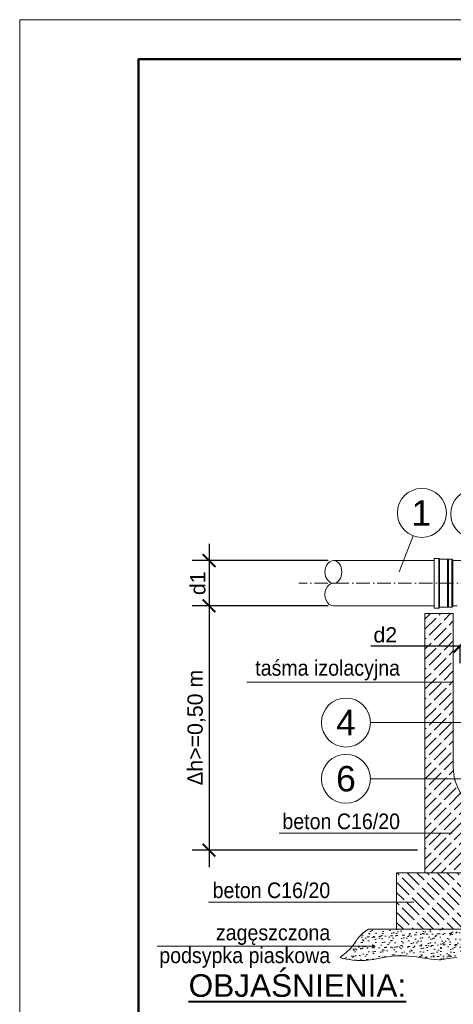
# Model space of a CAD drawing. Header units: millimetres. Extents: x 5531 to 5741, y 3034 to 3331.
# Tile 2 of 4: x 5531 to 5607, y 3156 to 3331. Entities that reach past the tile are written whole.
import ezdxf
from ezdxf.enums import TextEntityAlignment as Align

# ---------------------------------------------------------------- set-up
doc = ezdxf.new("R2010")
doc.units = ezdxf.units.MM
doc.header["$MEASUREMENT"] = 0
doc.linetypes.add('ACAD_ISO10W100', pattern=[18.5, 12, -3, 0.5, -3])
doc.linetypes.add('CENTERX2', pattern=[4, 2.5, -0.5, 0.5, -0.5])
doc.layers.get('0').update_dxf_attribs({"lineweight": 13})
doc.layers.get('Defpoints').update_dxf_attribs({"lineweight": 13})
for name, color, linetype, lineweight in [('013', 41, 'Continuous', 13), ('kreskowanie', 251, 'Continuous', 13), ('opisy', 7, 'Continuous', 13), ('osie', 133, 'CENTERX2', 13)]:
    doc.layers.add(name, color=color, linetype=linetype, lineweight=lineweight)
doc.styles.add('AR', font='arial.ttf')
doc.styles.get("Standard").update_dxf_attribs({"font": 'arial.ttf'})
doc.dimstyles.new('ISO-25', dxfattribs={"dimscale": 2, "dimtxt": 2.5, "dimasz": 3, "dimexe": 4, "dimexo": 0.625, "dimtad": 1, "dimlfac": 10, "dimtxsty": 'Standard', "dimblk": 'ARCHTICK', "dimcen": 2.5, "dimdle": 4, "dimadec": 0, "dimazin": 0, "dimtfac": 1, "dimtmove": 0, "dimatfit": 3, "dimldrblk": 'ARCHTICK', "dimfxl": 1, "dimarcsym": 0})

# ---------------------------------------------------------------- blocks, each defined once
blk = doc.blocks.new('_ArchTick')
at = {"color": 0, "linetype": 'ByBlock', "const_width": 0.15}
blk.add_lwpolyline([(-0.5, -0.5), (0.5, 0.5)], dxfattribs=at)
blk = doc.blocks.new('*D3')
at = {"layer": 'Defpoints', "color": 0}
for p in [(5586.02, 3226.93), (5564.02, 3183.71), (5601.8, 3183.71)]:
    blk.add_point(p, dxfattribs=at)
at = {"layer": 'opisy', "color": 0, "lineweight": -2}
for p, q in [((5564.02, 3229.93), (5564.02, 3180.71)), ((5585.08, 3226.93), (5561.02, 3226.93)), ((5600.87, 3183.71), (5561.02, 3183.71))]:
    blk.add_line(p, q, dxfattribs=at)
at = {"layer": 'opisy', "color": 0, "lineweight": -2, "xscale": 2.25, "yscale": 2.25, "zscale": 2.25}
for p, rotation in [((5564.02, 3226.93), 90), ((5564.02, 3183.71), 270)]:
    blk.add_blockref('_ArchTick', p, dxfattribs=dict(at, rotation=rotation))
at = {"layer": 'opisy', "color": 0, "insert": (5561.8, 3205.39), "char_height": 2.7, "attachment_point": 5, "rotation": 90, "style": 'AR'}
blk.add_mtext('{\\fSymbol|b0|i0|c2|p18;D}h>=0,50 m', dxfattribs=at)
blk = doc.blocks.new('*D4')
at = {"layer": 'Defpoints', "color": 0}
for p in [(5586.02, 3234.93), (5564.02, 3226.93), (5586.02, 3226.93)]:
    blk.add_point(p, dxfattribs=at)
at = {"layer": 'opisy', "color": 0, "lineweight": -2}
for p, q in [((5564.02, 3237.93), (5564.02, 3223.93)), ((5585.08, 3234.93), (5561.02, 3234.93)), ((5585.08, 3226.93), (5561.02, 3226.93))]:
    blk.add_line(p, q, dxfattribs=at)
at = {"layer": 'opisy', "color": 0, "lineweight": -2, "xscale": 2.25, "yscale": 2.25, "zscale": 2.25}
for p, rotation in [((5564.02, 3234.93), 90), ((5564.02, 3226.93), 270)]:
    blk.add_blockref('_ArchTick', p, dxfattribs=dict(at, rotation=rotation))
at = {"layer": 'opisy', "color": 0, "insert": (5562.04, 3230.93), "char_height": 2.7, "attachment_point": 5, "rotation": 90, "style": 'AR'}
blk.add_mtext('d1', dxfattribs=at)
blk = doc.blocks.new('*D6')
at = {"layer": 'Defpoints', "color": 0}
for p in [(5608.4, 3220.82), (5616.4, 3220.82), (5616.4, 3219.81)]:
    blk.add_point(p, dxfattribs=at)
at = {"layer": 'opisy', "color": 0, "lineweight": -2}
for p, q in [((5608.4, 3219.81), (5592.67, 3219.81)), ((5616.4, 3219.81), (5605.4, 3219.81)), ((5608.4, 3219.88), (5608.4, 3216.81)), ((5616.4, 3219.88), (5616.4, 3216.81))]:
    blk.add_line(p, q, dxfattribs=at)
at = {"layer": 'opisy', "color": 0, "lineweight": -2, "xscale": 2.25, "yscale": 2.25, "zscale": 2.25, "rotation": 180}
blk.add_blockref('_ArchTick', (5608.4, 3219.81), dxfattribs=at)
at = {"layer": 'opisy', "color": 0, "lineweight": -2, "xscale": 2.25, "yscale": 2.25, "zscale": 2.25}
blk.add_blockref('_ArchTick', (5616.4, 3219.81), dxfattribs=at)
at = {"layer": 'opisy', "color": 0, "insert": (5595.2, 3221.78), "char_height": 2.7, "attachment_point": 5, "style": 'AR'}
blk.add_mtext('d2', dxfattribs=at)

msp = doc.modelspace()

# ---------------------------------------------------------------- hatches: boundary and pattern name
at = {"layer": 'kreskowanie'}
h = msp.add_hatch(dxfattribs=at)
h.set_pattern_fill('ACAD_ISO02W100', color=256, scale=0.25, angle=45, style=0)
h.set_pattern_definition([(45, (0, 0), (-0.88388348, 0.88388348), [3, -0.75])])
h.paths.add_polyline_path([(5607.2079, 3225.5757), (5602.2079, 3225.5757), (5602.2079, 3209.4826), (5607.2079, 3209.4826)])
h.paths.add_polyline_path([(5607.2079, 3209.4826), (5602.2079, 3209.4826), (5602.2079, 3196.3205), (5607.4875, 3196.3205, -0.06056251), (5607.2079, 3198.6207)])
h.paths.add_polyline_path([(5607.4875, 3196.3205), (5602.2079, 3196.3205), (5602.2079, 3179.7117), (5615.1063, 3179.7117), (5620.0421, 3189.0207), (5616.8079, 3189.0207, -0.34499654)])
h.paths.add_polyline_path([(5615.1063, 3179.7117), (5622.8442, 3179.7117), (5622.8442, 3189.0207), (5620.0421, 3189.0207)])
h = msp.add_hatch(dxfattribs=at)
h.set_pattern_fill('ACAD_ISO02W100', color=256, scale=0.25, angle=135, style=0)
h.set_pattern_definition([(135, (0, 0), (-0.88388348, -0.88388348), [3, -0.75])])
h.paths.add_polyline_path([(5612.8442, 3169.7117), (5617.8442, 3169.7117), (5617.8442, 3179.7117), (5602.2079, 3179.7117), (5597.2079, 3179.7117), (5597.2079, 3169.7117)])
h = msp.add_hatch(dxfattribs=at)
h.set_pattern_fill('AR-SAND', color=256, scale=0.75, angle=45, style=0)
h.set_pattern_definition([(82.5, (0, 1.69), (-1.05525989, 0.98844534), [0, -1.14, 0, -1.275, 0, -1.21875]), (52.5, (0, 1.69), (-0.55810313, 2.4352348), [0, -0.615, 0, -1.0275, 0, -0.39375]), (12.5, (-0.6523, 1.0377), (1.64852195, 1.65452429), [0, -0.375, 0, -1.35, 0, -1.7625]), (2.5, (-0.6523, 1.0377), (1.1287816, 2.05969714), [0, -0.1875, 0, -0.885, 0, -1.0125])])
edge = h.paths.add_edge_path()
edge.add_line((5597.2079, 3169.7117), (5592.2079, 3169.7117))
edge.add_spline(control_points=[(5592.2079, 3169.7117), (5591.527, 3169.2871), (5590.344, 3168.32), (5589.2145, 3166.1812), (5587.8513, 3165.3126), (5587.2097, 3164.7067)], knot_values=[0, 0, 0, 0, 2.40750586, 4.46396524, 7.11164645, 7.11164645, 7.11164645, 7.11164645], degree=3, periodic=0)
edge.add_spline(control_points=[(5587.2097, 3164.7067), (5587.2097, 3164.7067), (5591.217, 3163.4774), (5597.4628, 3165.815), (5604.7671, 3163.8671), (5606.0826, 3164.5814), (5607.846, 3164.7067)], knot_values=[78.1417744, 78.1417744, 78.1417744, 78.1417744, 87.82540829, 99.89415901, 111.14748193, 117.86830926, 117.86830926, 117.86830926, 117.86830926], degree=3, periodic=0)
edge.add_spline(control_points=[(5607.846, 3164.7067), (5608.4876, 3165.3126), (5609.8507, 3166.1812), (5610.9803, 3168.32), (5612.1632, 3169.2871), (5612.8442, 3169.7117)], knot_values=[0, 0, 0, 0, 2.64768121, 4.70414059, 7.11164645, 7.11164645, 7.11164645, 7.11164645], degree=3, periodic=0)
edge.add_line((5612.8442, 3169.7117), (5597.2079, 3169.7117))

# ---------------------------------------------------------------- linework, layer by layer
at = {"layer": '013'}
for p, q in [((5600.121, 3239.3356), (5597.6821, 3232.9729)), ((5603.8199, 3234.9256), (5586.0179, 3234.9256)), ((5617.399, 3234.9256), (5607.1288, 3234.9256)), ((5603.8199, 3226.9256), (5586.0179, 3226.9256)), ((5607.899, 3226.9256), (5607.1288, 3226.9256)), ((5602.2079, 3179.7117), (5602.2079, 3225.5757)), ((5602.2079, 3225.5757), (5607.2079, 3225.5757)), ((5607.2079, 3198.6207), (5607.2079, 3225.5757)), ((5592.5706, 3206.2831), (5610.2764, 3206.2831)), ((5592.5706, 3196.3205), (5610.2764, 3196.3205)), ((5602.2079, 3179.7117), (5597.2079, 3179.7117)), ((5597.2079, 3179.7117), (5597.2079, 3169.7117)), ((5602.2079, 3179.7117), (5622.8442, 3179.7117)), ((5597.2079, 3169.7117), (5592.2079, 3169.7117)), ((5612.8442, 3169.7117), (5597.2079, 3169.7117))]:
    msp.add_line(p, q, dxfattribs=at)
at = {"layer": '013', "linetype": 'Continuous', "ltscale": 0.1}
for p, q in [((5604.6444, 3235.3167), (5603.8199, 3235.3167)), ((5603.8199, 3230.9256), (5603.8199, 3235.3167)), ((5604.7956, 3235.1713), (5604.6444, 3235.3167)), ((5604.6444, 3230.9256), (5604.6444, 3235.3167)), ((5606.9776, 3235.1713), (5604.7956, 3235.1713)), ((5604.7956, 3230.9256), (5604.7956, 3235.1713)), ((5606.214, 3230.9256), (5606.214, 3235.1713)), ((5606.3652, 3230.9256), (5606.3652, 3235.1713)), ((5607.1288, 3235.026), (5606.9776, 3235.1713)), ((5606.9776, 3230.9256), (5606.9776, 3235.1713)), ((5607.1288, 3230.9256), (5607.1288, 3235.026)), ((5603.8199, 3230.9256), (5603.8199, 3226.5345)), ((5604.6444, 3230.9256), (5604.6444, 3226.5345)), ((5604.7956, 3230.9256), (5604.7956, 3226.6799)), ((5606.214, 3230.9256), (5606.214, 3226.6799)), ((5606.3652, 3230.9256), (5606.3652, 3226.6799)), ((5606.9776, 3230.9256), (5606.9776, 3226.6799)), ((5607.1288, 3230.9256), (5607.1288, 3226.8253)), ((5604.6444, 3226.5345), (5603.8199, 3226.5345)), ((5604.7956, 3226.6799), (5604.6444, 3226.5345)), ((5606.9776, 3226.6799), (5604.7956, 3226.6799)), ((5607.1288, 3226.8253), (5606.9776, 3226.6799))]:
    msp.add_line(p, q, dxfattribs=at)
at = {"layer": '013'}
for centre in [(5601.6702, 3243.3773), (5611.0993, 3243.1895), (5588.2422, 3206.2831), (5588.2422, 3196.3205)]:
    msp.add_circle(centre, 4.3284, dxfattribs=at)
msp.add_arc((5616.8079, 3198.6207), 9.6, 180, 270, dxfattribs=at)
at = {"layer": '013', "extrusion": (0, 0, -1)}
msp.add_ellipse((5586.0179, 3232.9256), major_axis=(0, 2), ratio=0.74370453, dxfattribs=at)
msp.add_ellipse((5586.0179, 3228.9256), major_axis=(0, 2), ratio=0.74370453, start_param=3.14159265, end_param=6.28318531, dxfattribs=at)
at = {"layer": '013', "start_tangent": (-0.84854463, -0.52912381), "end_tangent": (-0.72701753, -0.6866189)}
msp.add_spline([(5592.2079, 3169.7117), (5590.3888, 3168.1347), (5589.1906, 3166.4634), (5587.2097, 3164.7067)], degree=3, dxfattribs=at)
at = {"layer": '013'}
msp.add_open_spline([(5587.2097, 3164.7067), (5587.2097, 3164.7067), (5591.217, 3163.4774), (5597.4628, 3165.815), (5604.7671, 3163.8671), (5606.0826, 3164.5814), (5607.846, 3164.7067)], degree=3, knots=[78.1417744, 78.1417744, 78.1417744, 78.1417744, 87.82540829, 99.89415901, 111.14748193, 117.86830926, 117.86830926, 117.86830926, 117.86830926], dxfattribs=at)
at = {"layer": 'opisy'}
for p, q in [((5570.72, 3213.4117), (5597.8037, 3213.4117)), ((5597.8037, 3213.4117), (5607, 3213.4117)), ((5576.4087, 3186.7236), (5597.8037, 3186.7236)), ((5597.8037, 3186.7236), (5607, 3186.7236)), ((5563.9209, 3174.5279), (5585.4573, 3174.5279)), ((5585.4573, 3174.5279), (5600.2259, 3174.5279)), ((5554.8535, 3166.7422), (5585.4573, 3166.7422)), ((5585.4573, 3166.7422), (5593.1604, 3166.7422))]:
    msp.add_line(p, q, dxfattribs=at)
msp.add_lwpolyline([(5530.5237, 3033.6387), (5740.5237, 3033.6387), (5740.5237, 3330.6387), (5530.5237, 3330.6387)], close=True, dxfattribs=at)
at = {"layer": 'opisy', "lineweight": 50}
msp.add_lwpolyline([(5551.5237, 3040.6387), (5733.5237, 3040.6387), (5733.5237, 3323.6387), (5551.5237, 3323.6387)], close=True, dxfattribs=at)
at = {"layer": 'osie', "linetype": 'ACAD_ISO10W100', "ltscale": 0.2}
msp.add_line((5636.8498, 3230.9256), (5579.8853, 3230.9256), dxfattribs=at)

# ---------------------------------------------------------------- texts
at = {"layer": '013', "char_height": 4.5, "width": 5.1886, "attachment_point": 5, "style": 'AR'}
for s, insert in [('1', (5601.5734, 3243.3762)), ('4', (5588.2422, 3206.2831)), ('{\\fArial|b0|i0|c238|p34;6}', (5588.2422, 3196.3205))]:
    msp.add_mtext(s, dxfattribs=dict(at, insert=insert))
at = {"layer": 'opisy', "style": 'AR', "width": 0.9}
for s, p in [('taśma izolacyjna', (5597.8037, 3214.5709)), ('beton C16/20', (5597.8037, 3187.4217)), ('beton C16/20', (5585.4573, 3175.226)), ('zagęszczona', (5585.4573, 3167.751)), ('podsypka piaskowa', (5585.4573, 3163.7126))]:
    msp.add_text(s, height=2.75608, dxfattribs=at).set_placement(p, align=Align.RIGHT)
at = {"layer": 'opisy', "lineweight": 40, "insert": (5560.4055, 3161.7531), "char_height": 4, "width": 65.2429, "attachment_point": 1}
msp.add_mtext('\\LOBJA{\\fArial|b0|i0|c238|p34;Ś}NIENIA\\fArial|b0|i0|c238|p34;:', dxfattribs=at)

# ---------------------------------------------------------------- dimensions: what is measured, and where the dimension line sits
at = {"layer": 'opisy'}
dim = msp.add_linear_dim(base=(5564.0212, 3226.9256), p1=(5586.0179, 3234.9256), p2=(5586.0179, 3226.9256), angle=90, text='d1', dimstyle='ISO-25', override={"dimscale": 1.5, "dimtxt": 1.8, "dimasz": 1.5, "dimexe": 2, "dimgap": 0.4, "dimtxsty": 'AR', "dimblk1": 'ArchTick', "dimblk2": 'ArchTick', "dimsah": 1, "dimdle": 2}, dxfattribs=at)
dim.commit()
dim.dimension.update_dxf_attribs({"geometry": '*D4', "text_midpoint": (5562.0436, 3230.9256)})
dim = msp.add_linear_dim(base=(5564.0212, 3183.71), p1=(5586.0179, 3226.9256), p2=(5601.8037, 3183.71), angle=90, text='{\\fSymbol|b0|i0|c2|p18;D}h>=0,50 m', dimstyle='ISO-25', override={"dimscale": 1.5, "dimtxt": 1.8, "dimasz": 1.5, "dimexe": 2, "dimgap": 0.4, "dimtxsty": 'AR', "dimblk1": 'ArchTick', "dimblk2": 'ArchTick', "dimsah": 1, "dimdle": 2}, dxfattribs=at)
dim.commit()
dim.dimension.update_dxf_attribs({"geometry": '*D3', "text_midpoint": (5564.0212, 3205.3908), "dimtype": 160})
dim = msp.add_linear_dim(base=(5616.399, 3219.8055), p1=(5608.399, 3220.8168), p2=(5616.399, 3220.8168), text='d2', dimstyle='ISO-25', override={"dimscale": 1.5, "dimtxt": 1.8, "dimasz": 1.5, "dimexe": 2, "dimgap": 0.4, "dimtxsty": 'AR', "dimblk1": 'ArchTick', "dimblk2": 'ArchTick', "dimsah": 1, "dimdle": 2}, dxfattribs=at)
dim.commit()
dim.dimension.update_dxf_attribs({"geometry": '*D6', "text_midpoint": (5595.2008, 3219.8055), "dimtype": 160})

doc.saveas('drawing.dxf')
